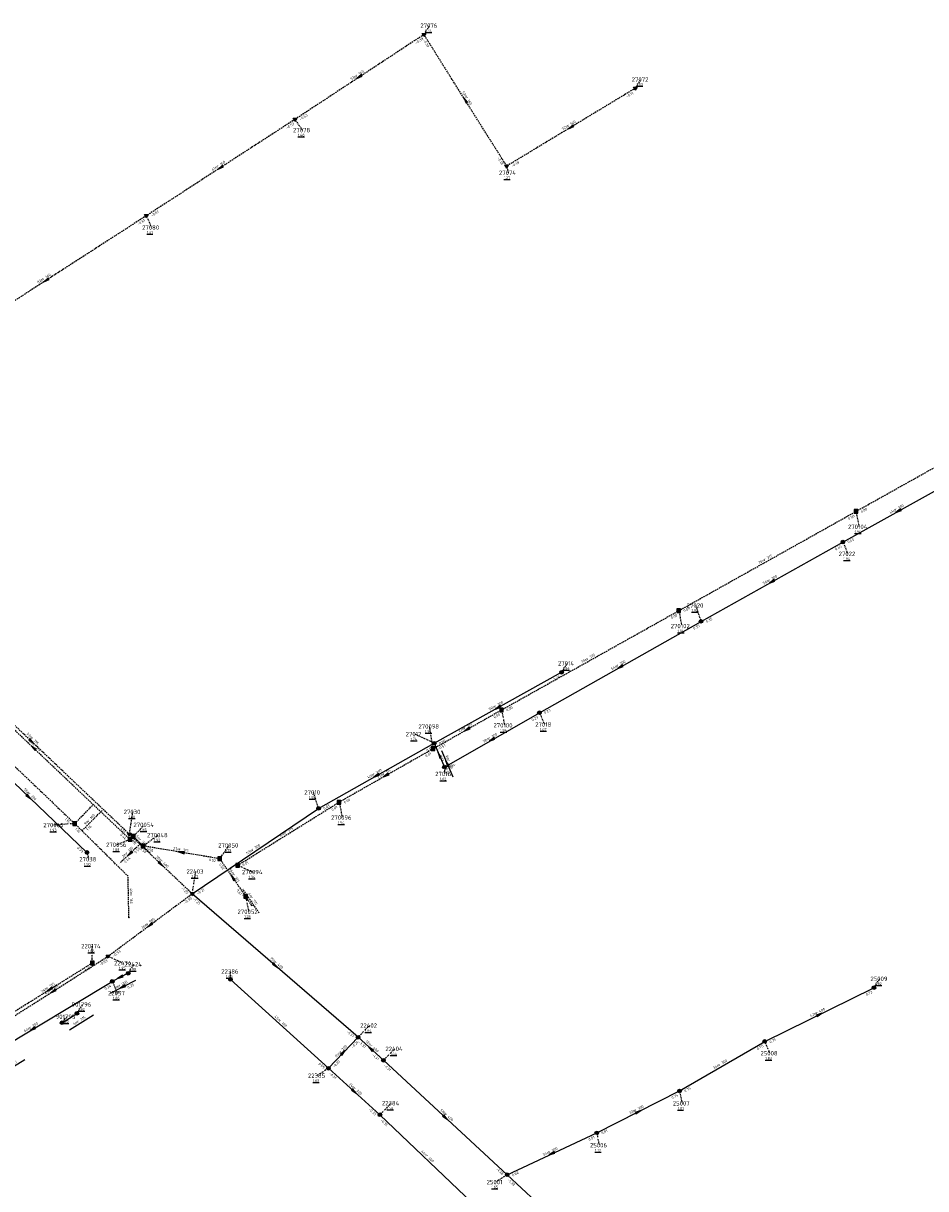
# Model space of a CAD drawing. Extents: x 188323 to 208361, y 565368 to 574910.
# Tile 194 of 256: x 201896 to 202207, y 571081 to 571482. Entities that reach past the tile are written whole.
import ezdxf

# ---------------------------------------------------------------- set-up
doc = ezdxf.new("R2010")
doc.units = 0
doc.linetypes.add('DASHDOT', pattern=[1, 0.5, -0.25, 0, -0.25])
doc.linetypes.add('DASHED', pattern=[0.75, 0.5, -0.25])
doc.layers.get('0').update_dxf_attribs({"linetype": 'CONTINUOUS'})
for name, color, linetype in [('RIO-AFM', 7, 'CONTINUOUS'), ('RIO-BOK', 7, 'CONTINUOUS'), ('RIO-DET', 7, 'CONTINUOUS'), ('RIO-KNP', 7, 'CONTINUOUS'), ('RIO-KNR', 7, 'CONTINUOUS'), ('RIO-LAG', 7, 'CONTINUOUS'), ('RIO-LAG_0B', 7, 'CONTINUOUS'), ('RIO-LAG_1B', 7, 'DASHED'), ('RIO-LAG_2B', 7, 'DASHED'), ('RIO-LEN', 7, 'CONTINUOUS'), ('RIO-MVD', 1, 'CONTINUOUS'), ('RIO-VRB', 6, 'DASHDOT'), ('RIO-VRH', 7, 'CONTINUOUS')]:
    doc.layers.add(name, color=color, linetype=linetype)
doc.styles.add('RIO-TXT', font='isocp.shx')

# ---------------------------------------------------------------- blocks, each defined once
blk = doc.blocks.new('L_VHR')
blk.add_lwpolyline([(-0.5, 0), (0.5, 0), (-0.5, 0.15), (-0.5, -0.15), (0.5, 0)])
blk = doc.blocks.new('K_IPR')
blk.add_lwpolyline([(-0.5, -0.5), (0.5, -0.5), (0.5, 0.5), (-0.5, 0.5)], close=True)
blk.add_solid([(-0.5, 0.5), (0.5, 0.5), (-0.5, -0.5), (0.5, -0.5)])
at = {"style": 'RIO-TXT', "flags": 1}
blk.add_attdef('KNOOPNAAM', (2, 2), '', height=1, dxfattribs=at)
blk = doc.blocks.new('K_IPG')
blk.add_circle((0, 0), 0.5)
for points in [[(0, 0), (-0.5, 0), (-0.433013, 0.25)], [(0, 0), (-0.433013, -0.25), (-0.5, 0)], [(0, 0), (-0.433013, 0.25), (-0.25, 0.433013)], [(0, 0), (-0.25, -0.433013), (-0.433013, -0.25)], [(0, 0), (-0.25, 0.433013), (0, 0.5)], [(0, 0), (0, -0.5), (-0.25, -0.433013)], [(0, 0), (0, 0.5), (0.25, 0.433013)], [(0, 0), (0.25, 0.433013), (0.433013, 0.25)], [(0, 0), (0.433013, 0.25), (0.5, 0)], [(0, 0), (0.5, 0), (0.433013, -0.25)], [(0, 0), (0.433013, -0.25), (0.25, -0.433013)], [(0, 0), (0.25, -0.433013), (0, -0.5)]]:
    blk.add_solid(points)
at = {"style": 'RIO-TXT', "flags": 1}
blk.add_attdef('KNOOPNAAM', (2, 2), '', height=1, dxfattribs=at)
blk = doc.blocks.new('K_IPD')
blk.add_lwpolyline([(-0.496027, 0.307994), (0.503973, 0.307994), (0.003973, -0.558031)], close=True)
blk.add_solid([(-0.496027, 0.307994), (0.503973, 0.307994), (0.003973, -0.558031)])
at = {"style": 'RIO-TXT', "flags": 1}
blk.add_attdef('KNOOPNAAM', (2, 2), '', height=1, dxfattribs=at)
blk = doc.blocks.new('K_FIC')
blk.add_circle((0, 0), 0.0625)
at = {"style": 'RIO-TXT', "flags": 1}
blk.add_attdef('KNOOPNAAM', (2, 2), '', height=1, dxfattribs=at)
blk = doc.blocks.new('101_02______22424_____22057_')
at = {"layer": 'RIO-LAG_0B'}
blk.add_line((0, 0), (-8.751, -4.459), dxfattribs=at)
at = {"layer": 'RIO-VRH', "xscale": 2, "yscale": 2, "zscale": 2, "rotation": 206.9775}
blk.add_blockref('L_VHR', (-4.3755, -2.2295), dxfattribs=at)
at = {"layer": 'RIO-AFM', "style": 'RIO-TXT'}
blk.add_text('r 200', height=0.9, rotation=386.9775, dxfattribs=at).set_placement((-5.5656, -2.2735))
at = {"layer": 'RIO-BOK', "style": 'RIO-TXT'}
for s, p in [('0.24', (-6.868, -5.0704)), ('0.25', (-2.5375, -2.8623))]:
    blk.add_text(s, height=0.9, rotation=386.9775, dxfattribs=at).set_placement(p)
at = {"layer": 'RIO-LEN', "style": 'RIO-TXT'}
blk.add_text('6m', height=0.9, rotation=386.9775, dxfattribs=at).set_placement((-7.0088, -3.0094))
blk = doc.blocks.new('431_02______270002____270052_')
at = {"layer": 'RIO-LAG_1B'}
blk.add_line((0, 0), (-5.534, 8.113), dxfattribs=at)
at = {"layer": 'RIO-AFM', "style": 'RIO-TXT'}
blk.add_text('r 315', height=0.9, rotation=304.2812, dxfattribs=at).set_placement((-2.962, 5.2313))
at = {"layer": 'RIO-BOK', "style": 'RIO-TXT'}
blk.add_text('0.61', height=0.9, rotation=304.2812, dxfattribs=at).set_placement((-5.9013, 6.1676))
at = {"layer": 'RIO-LEN', "style": 'RIO-TXT'}
blk.add_text('4m', height=0.9, rotation=304.2812, dxfattribs=at).set_placement((-3.8752, 6.5694))
blk = doc.blocks.new('439_02______270048____270054_')
at = {"layer": 'RIO-LAG_1B'}
blk.add_line((0, 0), (-6.947, 6.942), dxfattribs=at)
at = {"layer": 'RIO-AFM', "style": 'RIO-TXT'}
blk.add_text('r 315', height=0.9, rotation=315.0045, dxfattribs=at).set_placement((-3.8833, 4.5889))
at = {"layer": 'RIO-BOK', "style": 'RIO-TXT'}
for p in [(-6.9459, 4.9623), (-3.5065, 1.5272)]:
    blk.add_text('0.50', height=0.9, rotation=315.0045, dxfattribs=at).set_placement(p)
at = {"layer": 'RIO-LEN', "style": 'RIO-TXT'}
blk.add_text('5m', height=0.9, rotation=315.0045, dxfattribs=at).set_placement((-5.0296, 5.7337))
blk = doc.blocks.new('441_02______270054____270056_')
at = {"layer": 'RIO-LAG_1B'}
blk.add_line((0, 0), (-7.163, -6.72), dxfattribs=at)
at = {"layer": 'RIO-VRH', "xscale": 2, "yscale": 2, "zscale": 2, "rotation": 223.148}
blk.add_blockref('L_VHR', (-3.5815, -3.36), dxfattribs=at)
at = {"layer": 'RIO-AFM', "style": 'RIO-TXT'}
blk.add_text('r 315', height=0.9, rotation=403.148, dxfattribs=at).set_placement((-4.7123, -3.7338))
at = {"layer": 'RIO-BOK', "style": 'RIO-TXT'}
for s, p in [('0.50', (-1.6401, -3.4558)), ('0.44', (-5.1843, -6.7827))]:
    blk.add_text(s, height=0.9, rotation=403.148, dxfattribs=at).set_placement(p)
at = {"layer": 'RIO-LEN', "style": 'RIO-TXT'}
blk.add_text('2m', height=0.9, rotation=403.148, dxfattribs=at).set_placement((-5.8935, -4.8425))
blk = doc.blocks.new('442_02______270060____270062_')
at = {"layer": 'RIO-LAG_1B'}
blk.add_line((0, 0), (6.901, 6.987), dxfattribs=at)
at = {"layer": 'RIO-AFM', "style": 'RIO-TXT'}
blk.add_text('r 160', height=0.9, rotation=45.3507, dxfattribs=at).set_placement((2.3357, 3.0764))
at = {"layer": 'RIO-BOK', "style": 'RIO-TXT'}
blk.add_text('1.16', height=0.9, rotation=45.3507, dxfattribs=at).set_placement((1.9797, 0.0121))
at = {"layer": 'RIO-LEN', "style": 'RIO-TXT'}
blk.add_text('9m', height=0.9, rotation=45.3507, dxfattribs=at).set_placement((1.1973, 1.9238))
blk = doc.blocks.new('447_02______27012_____27016_')
at = {"layer": 'RIO-LAG_0B'}
blk.add_line((0, 0), (3.861, -9.031), dxfattribs=at)
at = {"layer": 'RIO-VRH', "xscale": 2, "yscale": 2, "zscale": 2, "rotation": 473.121}
blk.add_blockref('L_VHR', (1.9305, -4.5155), dxfattribs=at)
at = {"layer": 'RIO-AFM', "style": 'RIO-TXT'}
blk.add_text('r 300', height=0.9, rotation=293.121, dxfattribs=at).set_placement((1.9657, -3.3255))
at = {"layer": 'RIO-BOK', "style": 'RIO-TXT'}
for s, p in [('0.13', (-0.7369, -1.8375)), ('0.14', (1.1741, -6.307))]:
    blk.add_text(s, height=0.9, rotation=293.121, dxfattribs=at).set_placement(p)
at = {"layer": 'RIO-LEN', "style": 'RIO-TXT'}
blk.add_text('9m', height=0.9, rotation=293.121, dxfattribs=at).set_placement((1.3288, -1.836))
blk = doc.blocks.new('1443_90______901793____901794_')
at = {"layer": 'RIO-LAG'}
blk.add_line((0, 0), (8.37, 5.137), dxfattribs=at)
at = {"layer": 'RIO-AFM', "style": 'RIO-TXT'}
blk.add_text('r 315', height=0.9, rotation=31.5381, dxfattribs=at).set_placement((3.0027, 2.4297))
at = {"layer": 'RIO-LEN', "style": 'RIO-TXT'}
blk.add_text('9m', height=0.9, rotation=31.5381, dxfattribs=at).set_placement((1.622, 1.5823))
blk = doc.blocks.new('1444_90______901795____901796_')
at = {"layer": 'RIO-LAG'}
blk.add_line((0, 0), (8.305, 5.241), dxfattribs=at)
at = {"layer": 'RIO-AFM', "style": 'RIO-TXT'}
blk.add_text('r 315', height=0.9, rotation=32.2554, dxfattribs=at).set_placement((2.972, 2.4671))
at = {"layer": 'RIO-LEN', "style": 'RIO-TXT'}
blk.add_text('6m', height=0.9, rotation=32.2554, dxfattribs=at).set_placement((1.6021, 1.6024))

msp = doc.modelspace()

# ---------------------------------------------------------------- linework, layer by layer
at = {"layer": 'RIO-LAG'}
msp.add_line((201909.456, 571138.56), (201914.528, 571141.76), dxfattribs=at)
at = {"layer": 'RIO-LAG_0B'}
for p, q in [((202178.096, 571303.872), (202216.4, 571325.184)), ((202129.296, 571276.608), (202178.096, 571303.872)), ((202073.696, 571245.184), (202129.296, 571276.608)), ((202037.504, 571234.688), (202081.296, 571259.072)), ((202040.992, 571226.496), (202073.696, 571245.184)), ((201877.904, 571235.392), (201918, 571197.12)), ((201997.696, 571212.288), (202037.504, 571234.688)), ((202037.504, 571234.688), (202040.992, 571226.496)), ((201954.208, 571182.912), (201997.696, 571212.288)), ((202011.296, 571133.568), (201954.208, 571182.912)), ((201872.096, 571119.872), (201926.704, 571152.768)), ((201932.192, 571155.584), (201926.704, 571152.768)), ((202001.104, 571122.88), (201967.392, 571153.408)), ((202151.2, 571132.096), (202188.8, 571150.592)), ((202001.104, 571122.88), (202011.296, 571133.568)), ((202011.296, 571133.568), (202020, 571125.632)), ((202121.904, 571115.072), (202151.2, 571132.096)), ((202020, 571125.632), (202062.592, 571086.272)), ((202018.8, 571106.88), (202001.104, 571122.88)), ((202093.408, 571100.672), (202121.904, 571115.072)), ((202050.592, 571076.608), (202018.8, 571106.88)), ((202062.592, 571086.272), (202093.408, 571100.672)), ((202062.592, 571086.272), (202100.608, 571050.88))]:
    msp.add_line(p, q, dxfattribs=at)
at = {"layer": 'RIO-LAG_1B'}
for p, q in [((202182.624, 571314.432), (202243.664, 571348.544)), ((202121.632, 571280.256), (202182.624, 571314.432)), ((202060.64, 571246.144), (202121.632, 571280.256)), ((201932.8, 571201.6), (201866.416, 571264.448)), ((201871.536, 571247.296), (201913.776, 571207.04)), ((202037.104, 571232.768), (202060.64, 571246.144)), ((202037.104, 571232.768), (202004.768, 571214.4)), ((201913.776, 571207.04), (201920.176, 571213.568)), ((201969.888, 571192.704), (202004.768, 571214.4)), ((201933.92, 571202.688), (201932.8, 571201.6)), ((201937.248, 571199.36), (201933.92, 571202.688)), ((201963.696, 571194.944), (201937.248, 571199.36)), ((201963.696, 571194.944), (201972.576, 571182.016)), ((201974.704, 571178.88), (201972.576, 571182.016)), ((201919.84, 571159.104), (201890.736, 571140.864))]:
    msp.add_line(p, q, dxfattribs=at)
msp.add_lwpolyline([(201932.432, 571174.656), (201932.144, 571188.928), (201913.776, 571207.04)], dxfattribs=at)
at = {"layer": 'RIO-LAG_2B'}
for p, q in [((202033.936, 571478.464), (201989.568, 571449.28)), ((202062.416, 571433.216), (202033.936, 571478.464)), ((202106.656, 571459.968), (202062.416, 571433.216)), ((201989.568, 571449.28), (201938.416, 571416.128)), ((201938.416, 571416.128), (201869.504, 571371.712)), ((201932.608, 571203.392), (201865.2, 571267.328)), ((201954.208, 571182.912), (201932.608, 571203.392)), ((201925.264, 571161.408), (201954.208, 571182.912)), ((201887.584, 571137.408), (201925.264, 571161.408))]:
    msp.add_line(p, q, dxfattribs=at)
at = {"layer": 'RIO-VRB'}
for p, q in [((202033.94, 571478.49), (202035.9164, 571481.5458)), ((202106.66, 571459.95), (202108.6364, 571463.0058)), ((201989.56, 571449.27), (201992.097, 571445.5747)), ((202062.42, 571433.24), (202062.9535, 571430.9116)), ((201938.42, 571416.15), (201940.1552, 571412.0808)), ((202182.63, 571314.4), (202183.6841, 571309.1171)), ((202178.1, 571303.9), (202179.8352, 571299.8308)), ((202129.3, 571276.6), (202127.5633, 571282.0686)), ((202121.64, 571280.28), (202122.6941, 571274.9971)), ((202081.3, 571259.1), (202083.2764, 571262.1558)), ((202060.64, 571246.13), (202061.6941, 571240.8471)), ((202073.7, 571245.2), (202075.4352, 571241.1308)), ((202037.5, 571234.7), (202030.851, 571237.8179)), ((202037.1, 571232.79), (202035.8702, 571240.4573)), ((202041, 571226.5), (202041.0015, 571224.125)), ((201997.7, 571212.3), (201995.9633, 571217.7686)), ((202004.77, 571214.39), (202005.8241, 571209.1071)), ((201932.6, 571203.4), (201933.8276, 571211.0677)), ((201913.77, 571207.07), (201906.8029, 571206.5391)), ((201933.92, 571202.66), (201937.8074, 571206.6224)), ((201932.8, 571201.61), (201928.4059, 571199.7709)), ((201937.24, 571199.34), (201942.5009, 571203.0778)), ((201918, 571197.1), (201918.5335, 571194.7716)), ((201963.7, 571194.96), (201966.9618, 571199.548)), ((201969.89, 571192.72), (201975.1509, 571190.3822)), ((201954.2, 571182.9), (201955.4276, 571190.5677)), ((201972.57, 571181.99), (201973.6241, 571176.7071)), ((201919.84, 571159.13), (201919.8392, 571164.905)), ((201925.27, 571161.38), (201930.5309, 571159.0422)), ((201932.2, 571155.6), (201934.1764, 571158.6558)), ((201926.7, 571152.8), (201928.4352, 571148.7308)), ((201967.4, 571153.4), (201967.3997, 571156.175)), ((202188.8, 571150.6), (202190.7764, 571153.6558)), ((201914.53, 571141.77), (201916.5064, 571144.8258)), ((201909.46, 571138.57), (201911.0494, 571140.6039)), ((202011.3, 571133.6), (202015.1874, 571137.5624)), ((202020, 571125.6), (202023.8874, 571129.5624)), ((202151.2, 571132.1), (202152.9352, 571128.0308)), ((202001.1, 571122.9), (201997.2136, 571120.3363)), ((202121.9, 571115.1), (202122.7806, 571110.802)), ((202018.8, 571106.9), (202022.6874, 571110.8624)), ((202093.4, 571100.7), (202094.2806, 571096.402)), ((202062.6, 571086.3), (202058.7136, 571083.7363))]:
    msp.add_line(p, q, dxfattribs=at)

# ---------------------------------------------------------------- block references
at = {"layer": 'RIO-DET'}
for name, p in [('447_02______27012_____27016_', (202040, 571232.192)), ('442_02______270060____270062_', (201916.272, 571204.544)), ('439_02______270048____270054_', (201939.744, 571196.864)), ('441_02______270054____270056_', (201936.416, 571200.128)), ('431_02______270002____270052_', (201977.216, 571176.32)), ('101_02______22424_____22057_', (201934.704, 571153.088)), ('1444_90______901795____901796_', (201911.968, 571136.064)), ('1443_90______901793____901794_', (201888.24, 571120.768))]:
    msp.add_blockref(name, p, dxfattribs=at)
at = {"layer": 'RIO-KNP', "xscale": 1.25, "yscale": 1.25, "zscale": 1.25}
for name, p in [('K_IPD', (202033.936, 571478.464)), ('K_IPD', (202106.656, 571459.968)), ('K_IPD', (201989.568, 571449.28)), ('K_IPD', (202062.416, 571433.216)), ('K_IPD', (201938.416, 571416.128)), ('K_IPR', (202182.624, 571314.432)), ('K_IPG', (202178.096, 571303.872)), ('K_IPR', (202121.632, 571280.256)), ('K_IPG', (202129.296, 571276.608)), ('K_IPG', (202081.296, 571259.072)), ('K_IPR', (202060.64, 571246.144)), ('K_IPG', (202073.696, 571245.184)), ('K_IPR', (202037.104, 571232.768)), ('K_IPG', (202037.504, 571234.688)), ('K_IPG', (202040.992, 571226.496)), ('K_FIC', (201920.176, 571213.568)), ('K_IPG', (201997.696, 571212.288)), ('K_IPR', (202004.768, 571214.4)), ('K_IPR', (201913.776, 571207.04)), ('K_IPD', (201932.608, 571203.392)), ('K_IPR', (201932.8, 571201.6)), ('K_IPR', (201933.92, 571202.688)), ('K_IPG', (201918, 571197.12)), ('K_IPR', (201937.248, 571199.36)), ('K_IPR', (201963.696, 571194.944)), ('K_IPR', (201969.888, 571192.704)), ('K_IPD', (201954.208, 571182.912)), ('K_IPR', (201972.576, 571182.016)), ('K_FIC', (201974.704, 571178.88)), ('K_FIC', (201932.432, 571174.656)), ('K_IPD', (201925.264, 571161.408)), ('K_IPR', (201919.84, 571159.104)), ('K_IPG', (201926.704, 571152.768)), ('K_IPG', (201932.192, 571155.584)), ('K_IPG', (201967.392, 571153.408)), ('K_IPG', (202188.8, 571150.592)), ('K_IPG', (201914.528, 571141.76)), ('K_IPG', (201909.456, 571138.56)), ('K_IPG', (202011.296, 571133.568)), ('K_IPG', (202151.2, 571132.096)), ('K_IPG', (202020, 571125.632)), ('K_IPG', (202001.104, 571122.88)), ('K_IPG', (202121.904, 571115.072)), ('K_IPG', (202018.8, 571106.88)), ('K_IPG', (202093.408, 571100.672)), ('K_IPG', (202062.592, 571086.272))]:
    msp.add_blockref(name, p, dxfattribs=at)
at = {"layer": 'RIO-VRH'}
for p, xscale, yscale, zscale, rotation in [((202011.75, 571463.88), 2, 2, 2, 213.3577), ((202048.18, 571455.865), 2, 2, 2, 122.1918), ((202084.54, 571446.595), 2, 2, 2, 211.1184), ((201963.99, 571432.71), 2, 2, 2, 212.9251), ((201903.96, 571393.94), 2, 2, 2, 212.7991), ((202197.25, 571314.55), 2, 2, 2, 209.0771), ((202153.7, 571290.25), 2, 2, 2, 209.2208), ((202101.5, 571260.9), 2, 2, 2, 209.4525), ((202059.4, 571246.9), 2, 2, 2, 209.1183), ((202048.87, 571239.46), 2, 2, 2, 209.537), ((202057.35, 571235.85), 2, 2, 2, 209.7607), ((201898.9, 571235.37), 2, 2, 2, 316.5134), ((201899.61, 571233.04), 2, 2, 2, 136.5645), ((202039.25, 571230.6), 2, 2, 2, 473.121), ((202017.6, 571223.5), 2, 2, 2, 209.3685), ((202020.935, 571223.59), 2, 2, 2, 209.6425), ((201897.95, 571216.25), 2, 2, 2, 316.3196), ((201933.36, 571202.135), 0.284, 0.284, 0.284, 223.148), ((201950.47, 571197.15), 2, 2, 2, 170.6018), ((201943.4, 571193.15), 2, 2, 2, 316.5011), ((201968.135, 571188.475), 2, 2, 2, 484.3733), ((201939.735, 571172.14), 2, 2, 2, 216.6405), ((201982.75, 571158.25), 2, 2, 2, 319.1969), ((201929.45, 571154.2), 2, 2, 2, 206.9775), ((201905.29, 571150.005), 2, 2, 2, 212.0905), ((201906.43, 571149.38), 2, 2, 2, 212.4915), ((202170, 571141.35), 2, 2, 2, 26.1955), ((201899.4, 571136.35), 2, 2, 2, 211.0685), ((202006.2, 571128.25), 2, 2, 2, 46.3658), ((202015.65, 571129.6), 2, 2, 2, 497.4045), ((202009.95, 571114.9), 2, 2, 2, 317.8921), ((202107.65, 571107.9), 2, 2, 2, 26.8031), ((202041.3, 571105.95), 2, 2, 2, 317.3117), ((202078, 571093.5), 2, 2, 2, 205.0551)]:
    msp.add_blockref('L_VHR', p, dxfattribs=dict(at, xscale=xscale, yscale=yscale, zscale=zscale, rotation=rotation))

# ---------------------------------------------------------------- texts
at = {"layer": 'RIO-AFM', "style": 'RIO-TXT'}
for s, rotation, p in [('r 160', 393.3577, (202010.7891, 571463.8655)), ('r 160', 302.1918, (202048.1853, 571456.8261)), ('r 160', 391.1184, (202083.5794, 571446.6176)), ('r 160', 392.9251, (201963.0279, 571432.705)), ('r 160', 392.7991, (201902.9941, 571393.9426)), ('r 300', 29.0771, (202196.299, 571314.5932)), ('r 315', 29.2213, (202151.1839, 571297.3809)), ('r 300', 29.2208, (202152.749, 571290.2909)), ('r 315', 29.2387, (202090.1887, 571263.2455)), ('r 300', 29.4525, (202100.5485, 571260.9369)), ('r 300', 29.1183, (202058.4488, 571246.9424)), ('r 315', 29.537, (202047.9188, 571239.4957)), ('r 315', 316.5134, (201898.676, 571236.3116)), ('r 300', 29.7607, (202056.3986, 571235.8819)), ('r 315', 316.5645, (201899.3849, 571233.981)), ('r 300', 29.3685, (202016.6487, 571223.5384)), ('r 315', 389.6425, (202019.9778, 571223.6335)), ('r 200', 316.3196, (201897.7209, 571217.1838)), ('r 315', 31.8484, (201986.378, 571203.5522)), ('r 315', 350.6018, (201949.7536, 571197.7835)), ('r 300', 34.0498, (201974.9988, 571197.5606)), ('r 400', 316.5011, (201943.1625, 571194.077)), ('r 315', 304.3733, (201968.0937, 571189.429)), ('r 160', 271.1748, (201932.7724, 571182.6158)), ('r 900', 36.6406, (201938.7866, 571172.0577)), ('r 400', 319.1969, (201982.4787, 571159.1757)), ('r 315', 392.0905, (201904.3323, 571150.0068)), ('r 900', 32.4915, (201905.4782, 571149.3666)), ('r 400', 26.1955, (202169.0522, 571141.4409)), ('r 200', 31.0685, (201898.4482, 571136.3602)), ('r 160', 317.8578, (201983.9939, 571139.0749)), ('r 200', 46.3658, (202005.279, 571128.0085)), ('r 400', 317.4045, (202015.3942, 571130.5189)), ('r 300', 30.1195, (202135.5983, 571123.6259)), ('r 300', 317.8921, (202009.6887, 571115.8197)), ('r 300', 26.8031, (202106.7015, 571107.9809)), ('r 400', 317.3117, (202041.0556, 571106.88)), ('r 300', 316.3881, (202034.4675, 571092.6807)), ('r 300', 25.0551, (202077.0545, 571093.6099))]:
    msp.add_text(s, height=0.9, rotation=rotation, dxfattribs=at).set_placement(p)
at = {"layer": 'RIO-BOK', "style": 'RIO-TXT'}
for s, rotation, p in [('-0.39', 393.3577, (202031.2684, 571475.092)), ('-0.39', 302.1918, (202033.502, 571476.5593)), ('-0.11', 391.1184, (202103.8579, 571456.6581)), ('-0.53', 393.3577, (201991.4993, 571448.8717)), ('-0.53', 392.9251, (201986.8606, 571445.8967)), ('-0.18', 302.1918, (202059.0777, 571435.9808)), ('-0.18', 391.1184, (202064.3422, 571432.7662)), ('-0.61', 392.9251, (201940.3562, 571415.737)), ('-0.61', 392.7991, (201935.7056, 571412.7937)), ('0.00', 29.2213, (202180.2062, 571311.4399)), ('0.00', 29.241, (202184.5353, 571313.8623)), ('0.45', 29.0771, (202180.0038, 571303.3568)), ('0.45', 29.2208, (202175.6763, 571300.9399)), ('0.00', 29.2213, (202123.5451, 571279.7416)), ('0.00', 29.2387, (202119.2168, 571277.3189)), ('0.35', 29.2208, (202131.2051, 571276.0616)), ('0.35', 29.4525, (202126.8876, 571273.6298)), ('0.70', 29.1183, (202078.8704, 571256.144)), ('0.00', 29.537, (202058.2327, 571243.1566)), ('0.00', 29.2387, (202062.5453, 571245.5922)), ('0.23', 29.4525, (202075.6073, 571244.6693)), ('0.23', 29.7607, (202071.3041, 571242.2171)), ('0.13', 29.3685, (202035.0836, 571231.7335)), ('-0.51', 29.537, (202039.0081, 571232.2621)), ('0.60', 29.1183, (202039.4042, 571234.1582)), ('0.01', 389.6425, (202034.6882, 571229.8311)), ('0.14', 29.7607, (202042.9101, 571225.9796)), ('0.03', 29.3685, (201999.6065, 571211.7665)), ('0.01', 31.8484, (202002.4843, 571211.3218)), ('0.00', 389.6425, (202006.6794, 571213.8668)), ('1.16', 316.3864, (201910.2512, 571208.5372)), ('1.16', 315.3497, (201913.783, 571205.0903)), ('-1.12', 316.5134, (201928.7007, 571205.2469)), ('0.44', 316.5645, (201929.291, 571203.0815)), ('-1.12', 316.5011, (201932.6528, 571201.421)), ('0.39', 316.3196, (201914.4812, 571198.5703)), ('0.50', 350.6018, (201938.3934, 571197.7309)), ('0.52', 350.6018, (201959.9622, 571194.1746)), ('0.52', 304.3733, (201963.3358, 571193.014)), ('0.01', 31.8484, (201971.8178, 571192.2695)), ('-1.25', 316.5011, (201950.2738, 571184.7186)), ('-0.21', 34.0498, (201956.1437, 571182.5239)), ('0.61', 304.3733, (201969.4109, 571184.1428)), ('-0.90', 36.6406, (201951.7455, 571179.3293)), ('-1.25', 319.1969, (201954.3458, 571180.9256)), ('-0.93', 36.6406, (201927.2287, 571161.0922)), ('0.12', 392.0905, (201917.5578, 571156.0692)), ('-0.93', 32.4915, (201922.5637, 571157.9964)), ('0.24', 31.0685, (201924.373, 571149.7633)), ('0.72', 26.1955, (202186.2229, 571147.7717)), ('-1.37', 319.1969, (202007.3117, 571135.2536)), ('0.75', 26.1955, (202153.0741, 571131.4618)), ('-0.26', 46.3658, (202009.4837, 571129.6657)), ('-1.37', 317.4045, (202011.384, 571131.622)), ('0.75', 30.1195, (202148.8226, 571129.1021)), ('0.59', 317.8578, (201997.5389, 571124.2705)), ('-0.20', 46.3658, (202003.0792, 571122.9472)), ('-1.31', 317.4045, (202016.0381, 571127.3478)), ('-0.31', 317.8921, (202001.2008, 571120.9228)), ('-1.31', 317.3117, (202020.0808, 571123.6219)), ('0.75', 30.1195, (202123.8133, 571114.5915)), ('0.75', 26.8031, (202119.3534, 571112.2447)), ('-0.35', 317.8921, (202014.828, 571108.6202)), ('-0.35', 316.3881, (202018.8489, 571104.9209)), ('0.81', 26.8031, (202095.2807, 571100.0817)), ('0.81', 25.0551, (202090.7678, 571097.9239)), ('-1.38', 317.3117, (202058.6608, 571088.0757)), ('-1.38', 317.033, (202062.6712, 571084.3215)), ('0.68', 25.0551, (202064.461, 571085.6246))]:
    msp.add_text(s, height=0.9, rotation=rotation, dxfattribs=at).set_placement(p)
at = {"layer": 'RIO-KNR', "style": 'RIO-TXT'}
for s, p in [('27076', (202032.7289, 571480.7958)), ('27072', (202105.4489, 571462.2558)), ('27078', (201988.9095, 571444.8247)), ('27074', (202059.766, 571430.1616)), ('27080', (201936.9677, 571411.3308)), ('270104', (202179.8591, 571308.3671)), ('27022', (202176.6477, 571299.0808)), ('27020', (202124.3758, 571281.3186)), ('270102', (202118.8691, 571274.2471)), ('27014', (202080.0889, 571261.4058)), ('270098', (202032.0452, 571239.7073)), ('270100', (202057.8691, 571240.0971)), ('27018', (202072.2477, 571240.3808)), ('27012', (202027.6635, 571237.0679)), ('27016', (202037.814, 571223.375)), ('27010', (201992.7758, 571217.0186)), ('27030', (201930.6401, 571210.3177)), ('270096', (202001.9991, 571208.3571)), ('270060', (201902.9779, 571205.7891)), ('270054', (201933.9824, 571205.8724)), ('270056', (201924.5809, 571199.0209)), ('270048', (201938.6759, 571202.3278)), ('270050', (201963.1368, 571198.798)), ('27038', (201915.346, 571194.0216)), ('22403', (201952.2401, 571189.8177)), ('270094', (201971.3259, 571189.6322)), ('270052', (201969.7991, 571175.9571)), ('220174', (201916.0142, 571164.155)), ('22474', (201927.3434, 571158.2922)), ('22424', (201930.9889, 571157.9058)), ('22386', (201964.2122, 571155.425)), ('25009', (202187.5889, 571152.9058)), ('22057', (201925.2477, 571147.9808)), ('901796', (201912.6814, 571144.0758)), ('901795', (201907.2244, 571139.8539)), ('22402', (202011.9999, 571136.8124)), ('22404', (202020.6999, 571128.8124)), ('25008', (202149.7477, 571127.2808)), ('22385', (201994.0261, 571119.5863)), ('22384', (202019.4999, 571110.1124)), ('25007', (202119.5931, 571110.052)), ('25006', (202091.0931, 571095.652)), ('25001', (202055.5261, 571082.9863))]:
    msp.add_text(s, height=1.5, dxfattribs=at).set_placement(p)
at = {"layer": 'RIO-LEN', "style": 'RIO-TXT'}
for s, rotation, p in [('53m', 393.3577, (202008.9858, 571462.6766)), ('53m', 302.1918, (202047.0336, 571458.6534)), ('52m', 391.1184, (202081.731, 571445.5)), ('61m', 392.9251, (201961.2156, 571431.5297)), ('82m', 392.7991, (201901.1792, 571392.7713)), ('44m', 29.0771, (202194.4113, 571313.5434)), ('70m', 29.2213, (202149.2989, 571296.3263)), ('56m', 29.2208, (202150.8639, 571289.2363)), ('70m', 29.2387, (202088.304, 571262.1903)), ('64m', 29.4525, (202098.6677, 571259.8747)), ('50m', 29.1183, (202056.5618, 571245.8913)), ('93m', 316.5134, (201897.108, 571237.7972)), ('27m', 29.537, (202046.0396, 571238.4307)), ('38m', 29.7607, (202054.5235, 571234.8096)), ('91m', 316.5645, (201897.8156, 571235.4652)), ('46m', 29.3685, (202014.7664, 571222.4789)), ('37m', 389.6425, (202018.1012, 571222.5639)), ('55m', 316.3196, (201896.158, 571218.6747)), ('41m', 31.8484, (201984.5433, 571202.4123)), ('27m', 350.6018, (201947.6223, 571198.1349)), ('53m', 34.0498, (201973.2092, 571196.3511)), ('30m', 316.5011, (201941.5949, 571195.563)), ('16m', 304.3733, (201966.8733, 571191.2111)), ('40m', 271.1748, (201932.7271, 571184.7753)), ('36m', 36.6406, (201937.0535, 571170.7685)), ('75m', 319.1969, (201980.8429, 571160.5862)), ('34m', 392.0905, (201902.5031, 571148.858)), ('45m', 32.4915, (201903.6564, 571148.2062)), ('45m', 317.8578, (201982.3915, 571140.5233)), ('42m', 26.1955, (202167.1141, 571140.4873)), ('64m', 31.0685, (201896.5981, 571135.2454)), ('12m', 317.4045, (202013.8033, 571131.9799)), ('15m', 46.3658, (202003.7886, 571126.445)), ('34m', 30.1195, (202133.73, 571122.5419)), ('24m', 317.8921, (202008.0854, 571117.2672)), ('58m', 317.3117, (202039.4671, 571108.3436)), ('32m', 26.8031, (202104.7736, 571107.0069)), ('44m', 316.3881, (202032.9028, 571094.1697)), ('34m', 25.0551, (202075.0978, 571092.6951))]:
    msp.add_text(s, height=0.9, rotation=rotation, dxfattribs=at).set_placement(p)
at = {"layer": 'RIO-MVD', "style": 'RIO-TXT'}
for s, p in [('%%U1.34', (202034.3864, 571479.3958)), ('%%U1.50', (202107.1064, 571460.8558)), ('%%U1.48', (201990.567, 571443.4247)), ('%%U1.27', (202061.4235, 571428.7616)), ('%%U1.61', (201938.6252, 571409.9308)), ('%%U1.94', (202182.1541, 571306.9671)), ('%%U1.96', (202178.3052, 571297.6808)), ('%%U1.92', (202126.0333, 571279.9186)), ('%%U1.94', (202121.1641, 571272.8471)), ('%%U1.84', (202081.7464, 571260.0058)), ('%%U1.74', (202029.321, 571235.6679)), ('%%U1.94', (202034.3402, 571238.3073)), ('%%U1.94', (202060.1641, 571238.6971)), ('%%U1.67', (202073.9052, 571238.9808)), ('%%U1.62', (202039.4715, 571221.975)), ('%%U1.83', (201994.4333, 571215.6186)), ('%%U1.80', (201932.2976, 571208.9177)), ('%%U1.93', (201905.2729, 571204.3891)), ('%%U1.85', (201936.2774, 571204.4724)), ('%%U1.94', (202004.2941, 571206.9571)), ('%%U1.92', (201940.9709, 571200.9278)), ('%%U1.88', (201926.8759, 571197.6209)), ('%%U1.79', (201965.4318, 571197.398)), ('%%U1.90', (201917.0035, 571192.6216)), ('%%U2.27', (201953.8976, 571188.4177)), ('%%U1.94', (201973.6209, 571188.2322)), ('%%U1.28', (201972.0941, 571174.5571)), ('%%U1.86', (201918.3092, 571162.755)), ('%%U1.95', (201929.0009, 571156.8922)), ('%%U1.88', (201932.6464, 571156.5058)), ('%%U1.65', (201965.8697, 571154.025)), ('%%U1.82', (202189.2464, 571151.5058)), ('%%U1.86', (201926.9052, 571146.5808)), ('%%U1.82', (201914.9764, 571142.6758)), ('%%U1.82', (201909.5194, 571138.4539)), ('%%U1.64', (202013.6574, 571135.4124)), ('%%U1.64', (202022.3574, 571127.4124)), ('%%U1.83', (202151.4052, 571125.8808)), ('%%U1.63', (201995.6836, 571118.1863)), ('%%U1.58', (202021.1574, 571108.7124)), ('%%U1.81', (202121.2506, 571108.652)), ('%%U1.72', (202092.7506, 571094.252)), ('%%U1.65', (202057.1836, 571081.5863))]:
    msp.add_text(s, height=0.9, dxfattribs=at).set_placement(p)

doc.saveas('drawing.dxf')
